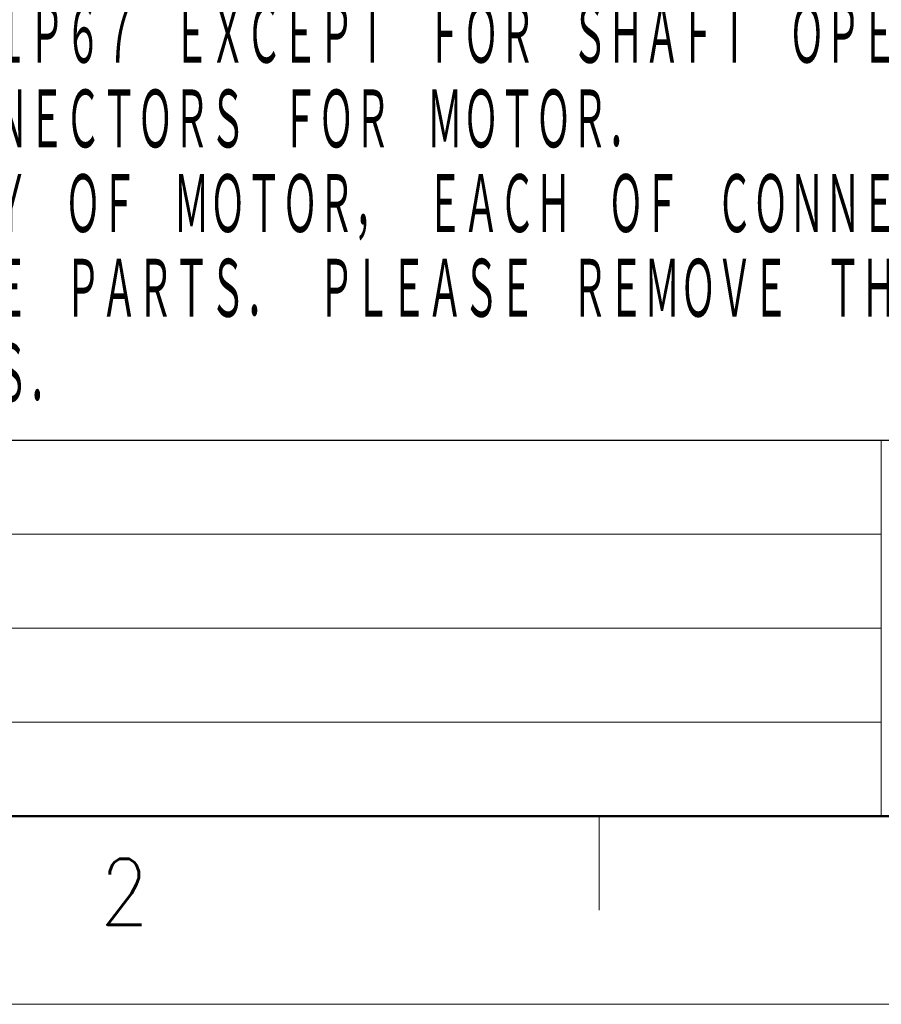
# Model space of a CAD drawing. Header units: millimetres. Extents: x 0 to 594, y 0 to 420.
# Tile 2 of 132: x 112 to 177, y 0 to 74. Entities that reach past the tile are written whole.
import ezdxf

# ---------------------------------------------------------------- set-up
doc = ezdxf.new("R2010")
doc.units = ezdxf.units.MM
doc.header["$LTSCALE"] = 0.257233
doc.layers.add('NoLayerName_001', color=7, linetype='Continuous')
doc.styles.get("Standard").update_dxf_attribs({"font": 'txt', "bigfont": 'extfont2'})

msp = doc.modelspace()

# ---------------------------------------------------------------- linework, layer by layer
at = {"layer": 'NoLayerName_001', "color": 7, "linetype": 'Continuous', "lineweight": 25}
msp.add_line((35.3557, 42.4268), (579.8331, 42.4268), dxfattribs=at)
at = {"layer": 'NoLayerName_001', "color": 2, "linetype": 'Continuous', "lineweight": 13}
for p, q in [((176.7784, 42.4268), (176.7784, 14.1423)), ((176.7784, 35.3557), (35.3557, 35.3557)), ((35.3557, 28.2845), (176.7784, 28.2845)), ((176.7784, 21.2134), (35.3557, 21.2134)), ((155.565, 14.1423), (155.565, 7.0711))]:
    msp.add_line(p, q, dxfattribs=at)
at = {"layer": 'NoLayerName_001', "color": 7, "linetype": 'Continuous', "lineweight": 50}
msp.add_line((579.8331, 14.1423), (35.3557, 14.1423), dxfattribs=at)
at = {"layer": 'NoLayerName_001', "color": 7, "linetype": 'Continuous', "lineweight": 13}
msp.add_line((593.9754, 0), (0, 0), dxfattribs=at)

# ---------------------------------------------------------------- texts
at = {"layer": 'NoLayerName_001', "color": 3, "lineweight": 13, "insert": (41.8632, 44.8505), "char_height": 4.949795, "attachment_point": 7, "line_spacing_factor": 0.771429}
msp.add_mtext('\\A1;\\W0.5000;\\LＮＯＴＥＳ\\l\\P\u3000１．ＡＬＬ\u3000ＤＩＭＥＮＳＩＯＮＳ\u3000ＡＲＥ\u3000ＩＮ\u3000ＭＩＬＬＩＭＥＴＥＲＳ．\\P\u3000２．ＭＯＴＯＲ\u3000ＳＰＥＣＩＦＩＣＡＴＩＯＮＳ\u3000\u3000：９００－１７２－６０４\\P\u3000３．ＥＮＣＯＤＥＲ\u3000ＳＰＥＣＩＦＩＣＡＴＩＯＮＳ：９００－１７２－５０２（２４ＢＩＴ\u3000ＩＮＣＲＥＭＥＮＴＡＬ）\\P\u3000４．ＨＯＬＤＩＮＧ\u3000ＢＲＡＫＥ\u3000ＣＡＮＮＮＯＴ\u3000ＢＥ\u3000ＵＳＥＤ\u3000ＴＯ\u3000ＳＴＯＰ\u3000ＭＯＴＯＲ．\\P\u3000５．ＶＩＢＲＡＴＩＯＮ：１５μｍ\u3000ＯＲ\u3000ＢＥＬＯＷ\u3000ＡＴ\u3000ＲＡＴＥＤ\u3000ＳＰＥＥＤ．\\P\u3000６．ＭＯＴＯＲ\u3000ＣＡＢＬＥ\u3000ＡＮＤ\u3000ＥＮＣＯＤＥＲ\u3000ＣＡＢＬＥ\u3000ＡＲＥ\u3000ＯＰＴＩＯＮＡＬ．\\P\u3000７．ＲＥＡＤ\u3000ＡＮＤ\u3000ＵＮＤＥＲＳＴＡＮＤ\u3000ＤＯＣＵＭＥＮＴ\u3000ＰＡＣＫＥＤ\u3000ＷＩＴＨ\u3000ＭＯＴＯＲ\\P\u3000\u3000\u3000（ＳＡＦＥＴＹ\u3000ＰＲＥＣＡＵＴＩＯＮＳ），ＡＮＤ\u3000ＢＥ\u3000ＣＡＲＥＦＵＬ\u3000ＵＳＩＮＧ\u3000ＭＯＴＯＲ．\\P\u3000８．ＤＥＧＲＥＥＳ\u3000ＯＦ\u3000ＰＲＯＴＥＣＴＩＯＮ：ＩＰ６７\u3000ＥＸＣＥＰＴ\u3000ＦＯＲ\u3000ＳＨＡＦＴ\u3000ＯＰＥＮＩＮＧ．\\P\u3000\u3000\u3000ＭＵＳＴ\u3000ＵＳＥ\u3000ＳＰＥＣＩＦＩＥＤ\u3000ＣＯＮＮＥＣＴＯＲＳ\u3000ＦＯＲ\u3000ＭＯＴＯＲ．\\P\u3000９．ＡＴ\u3000ＴＨＥ\u3000ＴＩＭＥ\u3000ＯＦ\u3000ＤＥＬＩＶＥＲＹ\u3000ＯＦ\u3000ＭＯＴＯＲ，\u3000ＥＡＣＨ\u3000ＯＦ\u3000ＣＯＮＮＥＣＴＯＲＳ\\P\u3000\u3000\u3000ＡＲＥ\u3000ＡＴＴＡＣＨＥＤ\u3000ＰＲＯＴＥＣＴＩＶＥ\u3000ＰＡＲＴＳ．\u3000ＰＬＥＡＳＥ\u3000ＲＥＭＯＶＥ\u3000ＴＨＥＭ\\P\u3000\u3000\u3000ＢＥＦＯＲＥ\u3000ＡＴＴＡＣＨＩＮＧ\u3000ＣＡＢＬＥＳ．', dxfattribs=at)
at = {"layer": 'NoLayerName_001', "color": 2, "lineweight": 13, "insert": (118.0208, 5.9766), "char_height": 4.949795, "attachment_point": 7}
msp.add_mtext('\\A1;\\W0.8600;2', dxfattribs=at)

doc.saveas('drawing.dxf')
